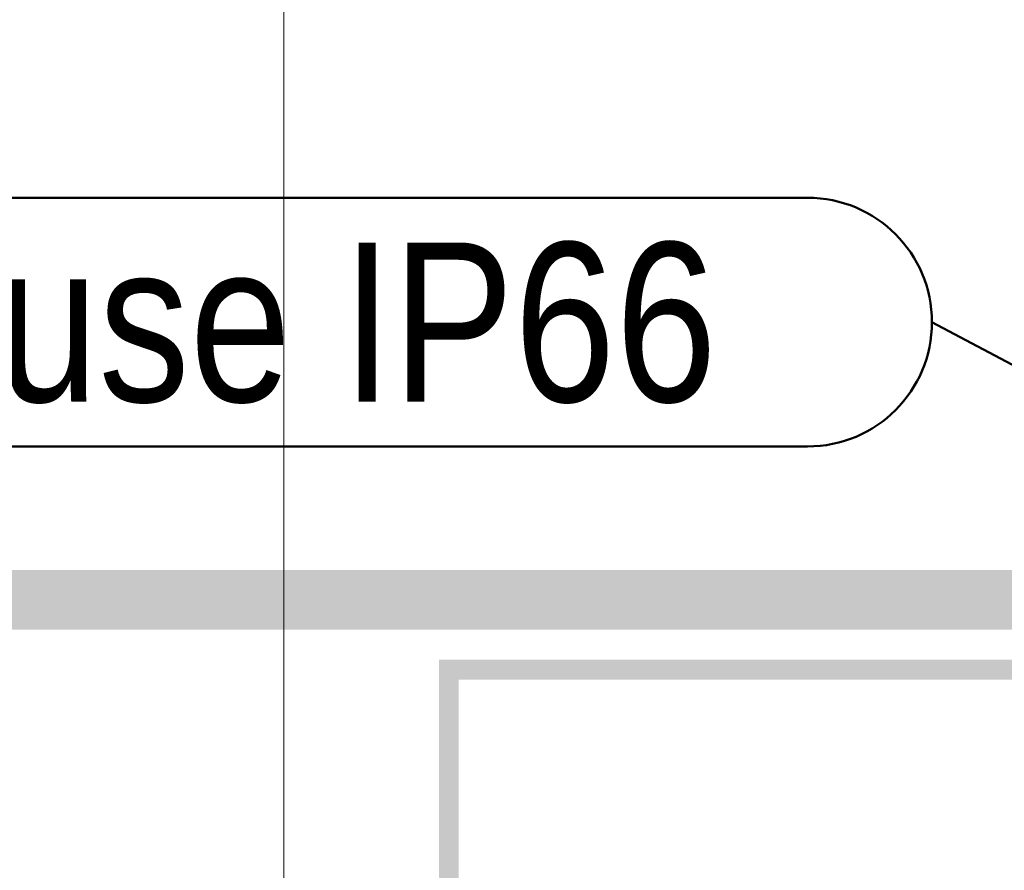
# Model space of a CAD drawing. Extents: x -620 to 300, y 62 to 1112.
# Tile 57 of 226: x -170 to -160, y 267 to 275. Entities that reach past the tile are written whole.
import ezdxf

# ---------------------------------------------------------------- set-up
doc = ezdxf.new("R2010")
doc.units = 0
doc.layers.get('0').update_dxf_attribs({"lineweight": 13})
for name, color, linetype, lineweight, true_color in [('00_E_ST_Handlaufleuchte_Kabel', 3, 'Continuous', 18, 0x00ff00), ('00_E_ST_Handlaufleuchte_Leerrohre_Terrasse', 6, 'Continuous', 25, 0xff00ff), ('60- 61 allgemeine Ausstattung- 4 Terrassen', 9, 'Continuous', 9, 0x808080)]:
    doc.layers.add(name, color=color, linetype=linetype, lineweight=lineweight, true_color=true_color)
doc.layers.add('ConnectionPoints', color=7, linetype='Continuous', lineweight=50)
doc.styles.get("Standard").update_dxf_attribs({"font": 'ARIALN.TTF'})

# ---------------------------------------------------------------- blocks, each defined once
blk = doc.blocks.new('Referenz-A06CPVSGL0')
at = {"layer": '60- 61 allgemeine Ausstattung- 4 Terrassen', "color": 0}
blk.add_line((-167.6388, 214.0534), (-167.6388, 372.5134), dxfattribs=at)
blk = doc.blocks.new('Bauteilbeschriftung-A06CPVXKL0')
at = {"color": 0, "lineweight": -2}
for p, q in [((-179.1239, 273.6038), (-162.3728, 273.6038)), ((-162.3728, 271.1038), (-179.1239, 271.1038))]:
    blk.add_line(p, q, dxfattribs=at)
at = {"color": 0, "linetype": 'ByBlock', "lineweight": -2, "ltscale": 0.5}
blk.add_line((-161.1228, 272.3538), (-157.8929, 270.6402), dxfattribs=at)
at = {"color": 0, "lineweight": -2}
for major_axis in [(1.25, 0), (0, -1.25)]:
    blk.add_ellipse((-162.3728, 272.3538), major_axis=major_axis, ratio=1, start_param=0, end_param=1.570796, dxfattribs=at)
at = {"color": 0, "linetype": 'ByBlock', "lineweight": -2, "ltscale": 0.5, "insert": (-178.2643, 273.1538), "char_height": 1.6, "attachment_point": 1}
blk.add_mtext('{\\fArial Narrow;Leergehäuse IP66}', dxfattribs=at)
blk = doc.blocks.new('Polylinie-A06CPVXML0')
at = {"color": 0, "linetype": 'ByBlock', "lineweight": -2, "ltscale": 0.18}
for points in [[(-165.8785, 214.6534), (-166.0785, 214.8534), (-165.8785, 268.7609), (-166.0785, 268.9609)], [(-165.8785, 268.7609), (-166.0785, 268.9609), (-158.5126, 268.7609), (-158.5126, 268.9609)]]:
    blk.add_solid(points, dxfattribs=at)
blk = doc.blocks.new('Polylinie-A06CPVZAL0')
at = {"color": 0, "linetype": 'ByBlock', "lineweight": -2, "ltscale": 0.25}
blk.add_solid([(-158.459, 269.8615), (-158.459, 269.2615), (-432.1725, 269.8615), (-432.7725, 269.2615)], dxfattribs=at)

msp = doc.modelspace()

# ---------------------------------------------------------------- block references
at = {"color": 8, "lineweight": 13, "ltscale": 0.13, "true_color": 0x808080}
msp.add_blockref('Referenz-A06CPVSGL0', (0, 0), dxfattribs=at)
at = {"layer": '00_E_ST_Handlaufleuchte_Kabel', "ltscale": 0.18}
msp.add_blockref('Polylinie-A06CPVXML0', (0, 0), dxfattribs=at)
at = {"layer": '00_E_ST_Handlaufleuchte_Leerrohre_Terrasse', "color": 6, "ltscale": 0.25, "true_color": 0xff00ff}
msp.add_blockref('Polylinie-A06CPVZAL0', (0, 0), dxfattribs=at)
at = {"layer": 'ConnectionPoints', "ltscale": 0.5}
msp.add_blockref('Bauteilbeschriftung-A06CPVXKL0', (0, 0), dxfattribs=at)

doc.saveas('drawing.dxf')
